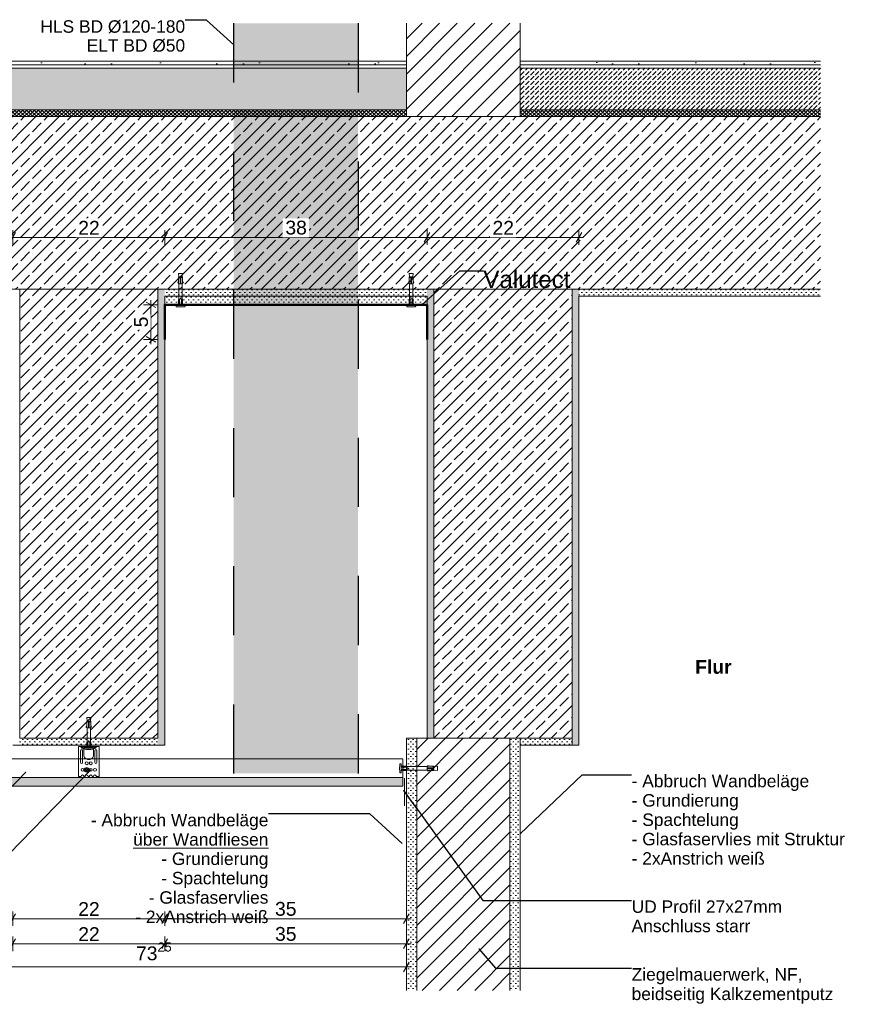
# Model space of a CAD drawing. Header units: metres. Extents: x 2.3 to 6.4, y 5.33 to 6.76.
# Tile 4 of 4: x 5.2 to 6.4, y 5.33 to 6.76. Entities that reach past the tile are written whole.
import ezdxf

# ---------------------------------------------------------------- set-up
doc = ezdxf.new("R2010")
doc.units = ezdxf.units.M
doc.header["$MEASUREMENT"] = 0
doc.linetypes.add('Strichpunktlinie', pattern=[0.062, 0.04, -0.01, 0.002, -0.01])
doc.linetypes.add('Wipeout_Contour', pattern=[1, 0, -1])
for name, color, linetype in [('152 - Bemaßung_ Beschriftung.Ausbau', 7, 'Continuous'), ('301 - Elemente.Linie', 7, 'Continuous'), ('302 - Elemente.Schraffur', 7, 'Continuous'), ('603 - Struktur.Bodenplatte_ Decke Roh', 7, 'Continuous'), ('605 - Struktur.Wand Innen', 7, 'Continuous'), ('608 - Struktur.Träger', 7, 'Continuous'), ('650 - Abdeckung.Fußboden Aufbau', 7, 'Continuous'), ('653 - Abdeckung.TB Verkofferung', 7, 'Continuous'), ('Neubau_650 - Abdeckung.Fußboden Aufbau', 7, 'Continuous'), ('Neubau_653 - Abdeckung.TB Verkofferung', 7, 'Continuous')]:
    doc.layers.add(name, color=color, linetype=linetype)
doc.styles.add('ERSTELLTER_STIL_1', font='txt')
doc.styles.add('ERSTELLTER_STIL_2', font='txt')
doc.dimstyles.new('ERSTELLTER_STIL__1', dxfattribs={"dimtxt": 0.02, "dimasz": 0.01064, "dimexe": 0.18, "dimexo": 0.0625, "dimgap": 0, "dimtad": 1, "dimtih": 1, "dimtoh": 1, "dimzin": 0, "dimdsep": 46, "dimtxsty": 'ERSTELLTER_STIL_1', "dimblk": 'ARROWHEAD_2', "dimblk1": 'ARROWHEAD_2', "dimblk2": 'ARROWHEAD_2', "dimcen": 0.09, "dimse1": 1, "dimse2": 1, "dimclrd": 7, "dimclre": 7, "dimclrt": 7, "dimazin": 0, "dimtfac": 1, "dimtdec": 4, "dimtmove": 0, "dimatfit": 3, "dimfxl": 1, "dimtolj": 1, "dimtzin": 0, "dimarcsym": 0})
doc.dimstyles.new('ERSTELLTER_STIL__3', dxfattribs={"dimtxt": 0.02, "dimasz": 0.01064, "dimexe": 0.18, "dimexo": 0.0625, "dimgap": 0, "dimtad": 1, "dimzin": 0, "dimdsep": 46, "dimtxsty": 'ERSTELLTER_STIL_1', "dimblk": 'ARROWHEAD_2', "dimblk1": 'ARROWHEAD_2', "dimblk2": 'ARROWHEAD_2', "dimcen": 0.09, "dimse1": 1, "dimse2": 1, "dimclrd": 256, "dimclre": 256, "dimclrt": 256, "dimazin": 0, "dimtfac": 1, "dimtdec": 4, "dimtmove": 0, "dimatfit": 3, "dimfxl": 1, "dimtolj": 1, "dimtzin": 0, "dimarcsym": 0})
doc.dimstyles.new('ERSTELLTER_STIL__4', dxfattribs={"dimtxt": 0.18, "dimasz": 0.001824, "dimexe": 0.18, "dimexo": 0.0625, "dimgap": 0, "dimtad": 0, "dimtih": 1, "dimtoh": 1, "dimdec": 4, "dimzin": 0, "dimdsep": 46, "dimcen": 0.09, "dimadec": 0, "dimazin": 0, "dimtfac": 1, "dimtdec": 4, "dimtmove": 0, "dimatfit": 3, "dimldrblk": 'ARROWHEAD_11', "dimfxl": 1, "dimtolj": 1, "dimtzin": 0, "dimarcsym": 0})
pattern_1 = [(45, (0, 0), (-0.01272792, 0.01272792), [])]
pattern_2 = [(45, (0, 0), (-0.003535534, 0.003535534), [0, -0.005])]
pattern_3 = [(45, (0, 0), (-0.01697056, 0.01697056), []), (45, (-0.008485, 0.008485), (-0.01697056, 0.01697056), [0.018, -0.006])]
pattern_4 = [(45, (0, 0), (-0.007071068, 0.007071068), [0.0075, -0.0025]), (45, (3e-18, 0.007071), (-0.007071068, 0.007071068), [0.0075, -0.0025])]
pattern_5 = [(45, (0, 0.06), (-0.01909188, 0.01909188), [0, -0.018, 0, -0.027]), (110, (0.06, 0.06), (0.0253717, 0.00923454), [0, -0.0132, 0, -0.0228])]
pattern_6 = [(45, (0, 0), (-0.010606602, 0.010606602), [0, -0.015])]
pattern_7 = [(45, (0, 0), (-0.0028284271, 0.0028284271), []), (135, (0, 0), (0.0028284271, 0.0028284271), [])]

# ---------------------------------------------------------------- blocks, each defined once
blk = doc.blocks.new('*D1')
at = {"layer": '152 - Bemaßung_ Beschriftung.Ausbau', "color": 7, "linetype": 'Continuous', "lineweight": 5}
for p, q in [((5.194, 6.447), (5.1859, 6.433)), ((5.19, 6.4295), (5.19, 6.4505)), ((5.414, 6.447), (5.4059, 6.433)), ((5.41, 6.4295), (5.41, 6.4505)), ((5.1831, 6.44), (5.19, 6.44)), ((5.19, 6.44), (5.41, 6.44))]:
    blk.add_line(p, q, dxfattribs=at)
at = {"color": 254, "linetype": 'Wipeout_Contour', "lineweight": 0, "ltscale": 33.461152}
blk.add_wipeout([(5.2811, 6.4403), (5.3189, 6.4403), (5.3189, 6.4677), (5.2811, 6.4677)], dxfattribs=at).dxf.layer = '152 - Bemaßung_ Beschriftung.Ausbau'
at = {"layer": '152 - Bemaßung_ Beschriftung.Ausbau', "color": 7, "lineweight": 5, "insert": (5.2848, 6.444), "char_height": 0.02, "attachment_point": 7, "style": 'ERSTELLTER_STIL_1'}
blk.add_mtext('\\A1;{\\pql;\\fArial|b0|i0|c0|p38;22}', dxfattribs=at)
blk = doc.blocks.new('ARROWHEAD_2')
at = {"color": 0, "linetype": 'Continuous', "lineweight": 0}
for p, q in [((0, 0), (-1, 0)), ((-0.38, -0.66), (0.38, 0.66))]:
    blk.add_line(p, q, dxfattribs=at)
blk = doc.blocks.new('*D3')
at = {"layer": '152 - Bemaßung_ Beschriftung.Ausbau', "color": 7, "linetype": 'Continuous', "lineweight": 5}
for p, q in [((5.414, 6.447), (5.4059, 6.433)), ((5.41, 6.4295), (5.41, 6.4505)), ((5.794, 6.447), (5.7859, 6.433)), ((5.79, 6.4295), (5.79, 6.4505)), ((5.41, 6.44), (5.79, 6.44))]:
    blk.add_line(p, q, dxfattribs=at)
at = {"color": 254, "linetype": 'Wipeout_Contour', "lineweight": 0, "ltscale": 34.233987}
blk.add_wipeout([(5.5811, 6.4403), (5.6189, 6.4403), (5.6189, 6.4677), (5.5811, 6.4677)], dxfattribs=at).dxf.layer = '152 - Bemaßung_ Beschriftung.Ausbau'
at = {"layer": '152 - Bemaßung_ Beschriftung.Ausbau', "color": 7, "lineweight": 5, "insert": (5.5848, 6.444), "char_height": 0.02, "attachment_point": 7, "style": 'ERSTELLTER_STIL_1'}
blk.add_mtext('\\A1;{\\pql;\\fArial|b0|i0|c0|p38;38}', dxfattribs=at)
blk = doc.blocks.new('*D4')
at = {"layer": '152 - Bemaßung_ Beschriftung.Ausbau', "color": 7, "linetype": 'Continuous', "lineweight": 5}
for p, q in [((5.794, 6.447), (5.7859, 6.433)), ((5.79, 6.4295), (5.79, 6.4505)), ((6.0059, 6.433), (6.014, 6.447)), ((6.01, 6.4295), (6.01, 6.4505)), ((5.79, 6.44), (6.01, 6.44)), ((6.01, 6.44), (6.0168, 6.44))]:
    blk.add_line(p, q, dxfattribs=at)
at = {"color": 254, "linetype": 'Wipeout_Contour', "lineweight": 0, "ltscale": 35.0309}
blk.add_wipeout([(5.8811, 6.4403), (5.9189, 6.4403), (5.9189, 6.4677), (5.8811, 6.4677)], dxfattribs=at).dxf.layer = '152 - Bemaßung_ Beschriftung.Ausbau'
at = {"layer": '152 - Bemaßung_ Beschriftung.Ausbau', "color": 7, "lineweight": 5, "insert": (5.8848, 6.444), "char_height": 0.02, "attachment_point": 7, "style": 'ERSTELLTER_STIL_1'}
blk.add_mtext('\\A1;{\\pql;\\fArial|b0|i0|c0|p38;22}', dxfattribs=at)
blk = doc.blocks.new('*D15')
at = {"layer": '152 - Bemaßung_ Beschriftung.Ausbau', "color": 7, "linetype": 'Continuous', "lineweight": 5}
for p, q in [((5.194, 5.4608), (5.1859, 5.4468)), ((5.19, 5.4433), (5.19, 5.4643)), ((5.414, 5.4608), (5.4059, 5.4468)), ((5.41, 5.4433), (5.41, 5.4643)), ((5.19, 5.4538), (5.41, 5.4538))]:
    blk.add_line(p, q, dxfattribs=at)
at = {"layer": '152 - Bemaßung_ Beschriftung.Ausbau', "color": 7, "lineweight": 5, "insert": (5.2848, 5.4578), "char_height": 0.02, "attachment_point": 7, "style": 'ERSTELLTER_STIL_1'}
blk.add_mtext('\\A1;{\\pql;\\fArial|b0|i0|c0|p38;22}', dxfattribs=at)
blk = doc.blocks.new('*D16')
at = {"layer": '152 - Bemaßung_ Beschriftung.Ausbau', "color": 7, "linetype": 'Continuous', "lineweight": 5}
for p, q in [((5.414, 5.4608), (5.4059, 5.4468)), ((5.41, 5.4433), (5.41, 5.4643)), ((5.756, 5.4468), (5.764, 5.4608)), ((5.76, 5.4433), (5.76, 5.4643)), ((5.41, 5.4538), (5.76, 5.4538)), ((5.76, 5.4538), (5.7668, 5.4538))]:
    blk.add_line(p, q, dxfattribs=at)
at = {"layer": '152 - Bemaßung_ Beschriftung.Ausbau', "color": 7, "lineweight": 5, "insert": (5.5698, 5.4578), "char_height": 0.02, "attachment_point": 7, "style": 'ERSTELLTER_STIL_1'}
blk.add_mtext('\\A1;{\\pql;\\fArial|b0|i0|c0|p38;35}', dxfattribs=at)
blk = doc.blocks.new('*D18')
at = {"layer": '152 - Bemaßung_ Beschriftung.Ausbau', "color": 7, "linetype": 'Continuous', "lineweight": 5}
for p, q in [((5.194, 5.4245), (5.1859, 5.4105)), ((5.19, 5.407), (5.19, 5.428)), ((5.19, 5.4175), (5.41, 5.4175)), ((5.414, 5.4245), (5.4059, 5.4105)), ((5.41, 5.407), (5.41, 5.428))]:
    blk.add_line(p, q, dxfattribs=at)
at = {"layer": '152 - Bemaßung_ Beschriftung.Ausbau', "color": 7, "lineweight": 5, "insert": (5.2848, 5.4215), "char_height": 0.02, "attachment_point": 7, "style": 'ERSTELLTER_STIL_1'}
blk.add_mtext('\\A1;{\\pql;\\fArial|b0|i0|c0|p38;22}', dxfattribs=at)
blk = doc.blocks.new('*D19')
at = {"layer": '152 - Bemaßung_ Beschriftung.Ausbau', "color": 7, "linetype": 'Continuous', "lineweight": 5}
for p, q in [((5.414, 5.4245), (5.4059, 5.4105)), ((5.41, 5.407), (5.41, 5.428)), ((5.41, 5.4175), (5.76, 5.4175)), ((5.756, 5.4105), (5.764, 5.4245)), ((5.76, 5.407), (5.76, 5.428)), ((5.76, 5.4175), (5.7668, 5.4175))]:
    blk.add_line(p, q, dxfattribs=at)
at = {"layer": '152 - Bemaßung_ Beschriftung.Ausbau', "color": 7, "lineweight": 5, "insert": (5.5698, 5.4215), "char_height": 0.02, "attachment_point": 7, "style": 'ERSTELLTER_STIL_1'}
blk.add_mtext('\\A1;{\\pql;\\fArial|b0|i0|c0|p38;35}', dxfattribs=at)
blk = doc.blocks.new('*D20')
at = {"layer": '152 - Bemaßung_ Beschriftung.Ausbau', "color": 7, "linetype": 'Continuous', "lineweight": 5}
for p, q in [((5.0315, 5.3911), (5.0234, 5.3771)), ((5.0275, 5.3736), (5.0275, 5.3946)), ((5.756, 5.3771), (5.764, 5.3911)), ((5.76, 5.3736), (5.76, 5.3946)), ((5.0206, 5.3841), (5.0275, 5.3841)), ((5.0275, 5.3841), (5.76, 5.3841)), ((5.76, 5.3841), (5.7668, 5.3841))]:
    blk.add_line(p, q, dxfattribs=at)
at = {"layer": '152 - Bemaßung_ Beschriftung.Ausbau', "color": 7, "lineweight": 5, "insert": (5.3685, 5.3878), "char_height": 0.02, "attachment_point": 7, "style": 'ERSTELLTER_STIL_1'}
blk.add_mtext('\\A1;{\\pql;\\fArial|b0|i0|c0|p38;73\\fArial|b0|i0|c0|p38;\\A1{\\H.66x;\\S25^  ;}}', dxfattribs=at)
blk = doc.blocks.new('*D21')
at = {"layer": '152 - Bemaßung_ Beschriftung.Ausbau', "color": 92, "linetype": 'Continuous', "lineweight": 9, "true_color": 0x00be00}
for p, q in [((5.397, 6.3385), (5.383, 6.3465)), ((5.39, 6.3425), (5.39, 6.3493)), ((5.4005, 6.3425), (5.3795, 6.3425)), ((5.39, 6.2925), (5.39, 6.3425)), ((5.4005, 6.2925), (5.3795, 6.2925)), ((5.383, 6.2965), (5.397, 6.2885)), ((5.39, 6.2857), (5.39, 6.2925))]:
    blk.add_line(p, q, dxfattribs=at)
at = {"color": 254, "linetype": 'Wipeout_Contour', "lineweight": 0, "ltscale": 33.23847}
blk.add_wipeout([(5.3896, 6.3063), (5.3896, 6.3287), (5.3624, 6.3287), (5.3624, 6.3063)], dxfattribs=at).dxf.layer = '152 - Bemaßung_ Beschriftung.Ausbau'
at = {"layer": '152 - Bemaßung_ Beschriftung.Ausbau', "color": 92, "lineweight": 9, "true_color": 0x00be00, "insert": (5.386, 6.3099), "char_height": 0.02, "attachment_point": 7, "rotation": 90, "style": 'ERSTELLTER_STIL_1'}
blk.add_mtext('\\A1;{\\pql;\\fArial|b0|i0|c0|p38;5}', dxfattribs=at)
blk = doc.blocks.new('ARROWHEAD_11')
at = {"color": 0, "linetype": 'Continuous', "lineweight": 0}
blk.add_line((0, 0), (-1, 0), dxfattribs=at)
at = {"color": 0, "linetype": 'Continuous', "lineweight": 0, "const_width": 0.25, "flags": 128}
blk.add_lwpolyline([(-0.125, 0, 1), (0.125, 0, 1)], format="xyb", close=True, dxfattribs=at)

msp = doc.modelspace()

# ---------------------------------------------------------------- hatches: boundary and pattern name
at = {"layer": '302 - Elemente.Schraffur', "linetype": 'Continuous', "lineweight": 13, "true_color": 0xafafaf}
msp.add_hatch(color=253, dxfattribs=at).paths.add_polyline_path([(5.3005, 5.6843, 0.09902), (5.303, 5.6848), (5.297, 5.6848, 0.09902), (5.2995, 5.6843)])
at = {"layer": '603 - Struktur.Bodenplatte_ Decke Roh', "linetype": 'Continuous', "lineweight": 0, "true_color": 0x4f4f7f}
msp.add_hatch(color=167, dxfattribs=at).paths.add_polyline_path([(5.51, 5.6641), (5.69, 5.6641), (5.69, 6.75), (5.51, 6.75)])
at = {"layer": '603 - Struktur.Bodenplatte_ Decke Roh', "linetype": 'Continuous', "lineweight": 5}
h = msp.add_hatch(dxfattribs=at)
h.set_pattern_fill('Beton__Stahlbeton_0002', style=0, pattern_type=2)
h.set_pattern_definition(pattern_3)
h.paths.add_polyline_path([(6.36, 6.615), (4.7005, 6.615), (4.7005, 6.365), (5.19, 6.365), (5.41, 6.365), (5.79, 6.365), (6.01, 6.365), (6.36, 6.365)])
h = msp.add_hatch(dxfattribs=at)
h.set_pattern_fill('Gips_0002', style=0, pattern_type=2)
h.set_pattern_definition(pattern_2)
h.paths.add_polyline_path([(5.79, 6.365), (5.41, 6.365), (5.41, 6.355), (5.79, 6.355)])
h = msp.add_hatch(dxfattribs=at)
h.set_pattern_fill('Gips_0002', style=0, pattern_type=2)
h.set_pattern_definition(pattern_2)
h.paths.add_polyline_path([(6.01, 6.365), (6.01, 6.355), (6.36, 6.355), (6.36, 6.365)])
at = {"layer": '608 - Struktur.Träger', "linetype": 'Continuous', "lineweight": 5}
h = msp.add_hatch(dxfattribs=at)
h.set_pattern_fill('Beton__Stahlbeton_0002', style=0, pattern_type=2)
h.set_pattern_definition(pattern_3)
h.paths.add_polyline_path([(5.2, 5.715), (5.4, 5.715), (5.4, 6.365), (5.2, 6.365)])
h = msp.add_hatch(dxfattribs=at)
h.set_pattern_fill('Gips_0002', style=0, pattern_type=2)
h.set_pattern_definition(pattern_2)
h.paths.add_polyline_path([(5.4, 5.705), (5.41, 5.705), (5.41, 6.365), (5.4, 6.365), (5.4, 5.715)])
h = msp.add_hatch(dxfattribs=at)
h.set_pattern_fill('Gips_0002', style=0, pattern_type=2)
h.set_pattern_definition(pattern_2)
h.paths.add_polyline_path([(6, 6.365), (6, 5.715), (6, 5.705), (6.01, 5.705), (6.01, 6.365)])
h = msp.add_hatch(dxfattribs=at)
h.set_pattern_fill('Gips_0002', style=0, pattern_type=2)
h.set_pattern_definition(pattern_2)
h.paths.add_polyline_path([(5.4, 5.715), (5.2, 5.715), (5.2, 5.705), (5.4, 5.705)])
h = msp.add_hatch(dxfattribs=at)
h.set_pattern_fill('Gips_0002', style=0, pattern_type=2)
h.set_pattern_definition(pattern_2)
h.paths.add_polyline_path([(5.925, 5.715), (5.925, 5.705), (6, 5.705), (6, 5.715)])
at = {"layer": 'Neubau_653 - Abdeckung.TB Verkofferung', "linetype": 'Continuous', "lineweight": 5}
h = msp.add_hatch(dxfattribs=at)
h.set_pattern_fill('Gips_0002', style=0, pattern_type=2)
h.set_pattern_definition(pattern_2)
h.paths.add_polyline_path([(5.41, 6.3425), (5.79, 6.3425), (5.79, 6.355), (5.41, 6.355)])
h = msp.add_hatch(dxfattribs=at)
h.set_pattern_fill('Gips_0002', style=0, pattern_type=2)
h.set_pattern_definition(pattern_2)
h.paths.add_polyline_path([(5.04, 5.6455), (5.755, 5.6455), (5.755, 5.658), (5.09, 5.658), (5.04, 5.658)])

# ---------------------------------------------------------------- linework, layer by layer
at = {"layer": '301 - Elemente.Linie', "color": 1, "linetype": 'Continuous', "lineweight": 5}
for p, q in [((5.4307, 6.3461), (5.4307, 6.3451)), ((5.4337, 6.3461), (5.4337, 6.3451)), ((5.7647, 6.3461), (5.7647, 6.3451)), ((5.7677, 6.3461), (5.7677, 6.3451)), ((5.297, 5.739), (5.2995, 5.739)), ((5.3005, 5.739), (5.303, 5.739)), ((5.2995, 5.73), (5.3005, 5.73)), ((5.289, 5.7023), (5.295, 5.7023)), ((5.2893, 5.7033), (5.3107, 5.7033)), ((5.2985, 5.7008), (5.2985, 5.7083)), ((5.3015, 5.7083), (5.3015, 5.7008)), ((5.311, 5.7023), (5.305, 5.7023)), ((5.303, 5.6848), (5.297, 5.6848)), ((5.7598, 5.673), (5.7523, 5.673)), ((5.7523, 5.67), (5.7598, 5.67)), ((5.7569, 5.6722), (5.7559, 5.6722)), ((5.7569, 5.6692), (5.7559, 5.6692))]:
    msp.add_line(p, q, dxfattribs=at)
at = {"layer": '301 - Elemente.Linie', "color": 160, "linetype": 'Strichpunktlinie', "lineweight": 25, "true_color": 0x3232ff, "flags": 128}
for points in [[(5.51, 5.6641), (5.51, 6.75)], [(5.69, 6.75), (5.69, 5.6641)]]:
    msp.add_lwpolyline(points, dxfattribs=at)
at = {"layer": '301 - Elemente.Linie', "color": 92, "linetype": 'Continuous', "lineweight": 50, "true_color": 0x00be00, "flags": 128}
msp.add_lwpolyline([(5.41, 6.2925), (5.41, 6.3425), (5.79, 6.3425), (5.79, 6.2925)], dxfattribs=at)
at = {"layer": '301 - Elemente.Linie', "color": 1, "linetype": 'Continuous', "lineweight": 5}
for points in [[(5.4269, 6.3398), (5.4299, 6.3396, 0.038322), (5.436, 6.3396), (5.439, 6.3398, 0.39195), (5.4395, 6.3403), (5.4395, 6.341, 0.414214), (5.439, 6.3415), (5.427, 6.3415, 0.414214), (5.4265, 6.341), (5.4265, 6.3403, 0.39195)], [(5.7609, 6.3398), (5.7639, 6.3396, 0.038322), (5.77, 6.3396), (5.773, 6.3398, 0.39195), (5.7735, 6.3403), (5.7735, 6.341, 0.414214), (5.773, 6.3415), (5.761, 6.3415, 0.414214), (5.7605, 6.341), (5.7605, 6.3403, 0.39195)], [(5.2939, 5.6991), (5.2969, 5.6989, 0.038322), (5.303, 5.6989), (5.306, 5.6991, 0.39195), (5.3065, 5.6996), (5.3065, 5.7003, 0.414214), (5.306, 5.7008), (5.294, 5.7008, 0.414214), (5.2935, 5.7003), (5.2935, 5.6996, 0.39195)], [(5.7507, 5.6655), (5.7504, 5.6684, -0.038322), (5.7504, 5.6746), (5.7507, 5.6775, -0.39195), (5.7512, 5.678), (5.7518, 5.678, -0.414214), (5.7523, 5.6775), (5.7523, 5.6655, -0.414214), (5.7518, 5.665), (5.7512, 5.665, -0.39195)]]:
    msp.add_lwpolyline(points, format="xyb", close=True, dxfattribs=at)
for points in [[(5.2975, 5.74), (5.297, 5.745), (5.303, 5.745), (5.3025, 5.74)], [(5.297, 5.731), (5.296, 5.7312), (5.297, 5.734)], [(5.303, 5.731), (5.304, 5.7312), (5.303, 5.734)]]:
    msp.add_lwpolyline(points, dxfattribs=at)
for points in [[(5.297, 5.74), (5.2995, 5.74), (5.2995, 5.73), (5.297, 5.73)], [(5.3005, 5.73), (5.303, 5.73), (5.303, 5.74), (5.3005, 5.74)]]:
    msp.add_lwpolyline(points, close=True, dxfattribs=at)
at = {"layer": '301 - Elemente.Linie', "color": 1, "linetype": 'Continuous', "lineweight": 5, "flags": 128}
for points in [[(5.297, 5.7008), (5.297, 5.7083), (5.2975, 5.7114), (5.2975, 5.73)], [(5.303, 5.7008), (5.303, 5.7083), (5.3025, 5.7114), (5.3025, 5.73)], [(5.295, 5.7033), (5.295, 5.7023), (5.305, 5.7023), (5.305, 5.7033)]]:
    msp.add_lwpolyline(points, dxfattribs=at)
for points in [[(5.293, 5.699), (5.293, 5.6908, 0.414214), (5.2995, 5.6843), (5.3005, 5.6843, 0.414214), (5.307, 5.6908), (5.307, 5.699, -0.414214), (5.3085, 5.7005), (5.3093, 5.7005, 0.106221), (5.31, 5.7006, 0.101364), (5.3105, 5.701, 0.095175), (5.3109, 5.7016, 0.091218), (5.311, 5.7023, 0.091218), (5.3109, 5.7029, 0.047767), (5.3107, 5.7033), (5.315, 5.7033), (5.315, 5.6598), (5.3111, 5.6598, 1), (5.3068, 5.6598), (5.3051, 5.6598, 1), (5.3008, 5.6598), (5.2991, 5.6598, 1), (5.2948, 5.6598), (5.2931, 5.6598, 1), (5.2888, 5.6598), (5.285, 5.6598), (5.285, 5.7033), (5.2893, 5.7033, 0.047767), (5.2891, 5.7029, 0.091218), (5.289, 5.7023, 0.091218), (5.2891, 5.7016, 0.095175), (5.2895, 5.701, 0.101364), (5.29, 5.7006, 0.106221), (5.2906, 5.7005), (5.2915, 5.7005, -0.414214)], [(5.2882, 5.697), (5.2882, 5.6798, 1), (5.2912, 5.6798), (5.2912, 5.697, 1)], [(5.3117, 5.6798), (5.3117, 5.697, 1), (5.3087, 5.697), (5.3087, 5.6798, 1)], [(5.2965, 5.6713), (5.2965, 5.6703, -0.414214), (5.296, 5.6698), (5.295, 5.6698), (5.295, 5.6688), (5.296, 5.6688, -0.414214), (5.2965, 5.6683), (5.2965, 5.6673), (5.2975, 5.6673), (5.2975, 5.6683, -0.414214), (5.298, 5.6688), (5.299, 5.6688), (5.299, 5.6698), (5.298, 5.6698, -0.414214), (5.2975, 5.6703), (5.2975, 5.6713)]]:
    msp.add_lwpolyline(points, format="xyb", close=True, dxfattribs=at)
for points in [[(5.2975, 5.7114), (5.2985, 5.7083), (5.2998, 5.7112, -0.659396), (5.3002, 5.7112), (5.3015, 5.7083), (5.3025, 5.7114)], [(5.7629, 5.669), (5.7598, 5.67), (5.7628, 5.6713, 0.659396), (5.7628, 5.6717), (5.7598, 5.673), (5.7629, 5.674)]]:
    msp.add_lwpolyline(points, format="xyb", dxfattribs=at)
at = {"layer": '301 - Elemente.Linie', "color": 1, "linetype": 'Continuous', "lineweight": 5}
for centre, radius in [((5.297, 5.6788), 0.00215), ((5.303, 5.6788), 0.00215), ((5.291, 5.6693), 0.00215), ((5.297, 5.6693), 0.00325), ((5.303, 5.6693), 0.00215), ((5.309, 5.6693), 0.00215)]:
    msp.add_circle(centre, radius, dxfattribs=at)
at = {"layer": '603 - Struktur.Bodenplatte_ Decke Roh', "color": 7, "linetype": 'Continuous', "lineweight": 5}
for p, q in [((5.79, 6.355), (5.41, 6.355)), ((6.36, 6.355), (6.01, 6.355))]:
    msp.add_line(p, q, dxfattribs=at)
at = {"layer": '603 - Struktur.Bodenplatte_ Decke Roh', "color": 7, "linetype": 'Continuous', "lineweight": 13, "flags": 128}
msp.add_lwpolyline([(6.36, 6.365), (6.01, 6.365), (6, 6.365), (5.8, 6.365), (5.79, 6.365), (5.41, 6.365), (5.4, 6.365), (5.2, 6.365), (5.19, 6.365), (4.7005, 6.365)], dxfattribs=at)
at = {"layer": '605 - Struktur.Wand Innen', "color": 7, "linetype": 'Continuous', "lineweight": 18}
for p, q in [((5.76, 5.715), (5.76, 5.35)), ((5.925, 5.715), (5.925, 5.705)), ((5.925, 5.705), (5.925, 5.35))]:
    msp.add_line(p, q, dxfattribs=at)
at = {"layer": '608 - Struktur.Träger', "color": 7, "linetype": 'Continuous', "lineweight": 13}
for p, q in [((5.2, 6.365), (5.2, 5.715)), ((5.4, 6.365), (5.4, 5.715)), ((6, 6.365), (6, 5.715)), ((5.4, 5.715), (5.2, 5.715)), ((6, 5.715), (5.925, 5.715))]:
    msp.add_line(p, q, dxfattribs=at)
at = {"layer": '608 - Struktur.Träger', "color": 7, "linetype": 'Continuous', "lineweight": 5}
for p, q in [((5.41, 6.355), (5.41, 5.705)), ((6.01, 6.355), (6.01, 6.2945)), ((6.01, 6.255), (6.01, 5.705)), ((5.19, 5.705), (5.41, 5.705)), ((6, 5.715), (6, 5.705))]:
    msp.add_line(p, q, dxfattribs=at)
at = {"layer": '608 - Struktur.Träger', "color": 7, "linetype": 'Continuous', "lineweight": 5, "flags": 128}
for points in [[(6.01, 6.2945), (6.01, 6.2675), (6.01, 6.255)], [(6.01, 5.705), (6, 5.705), (5.925, 5.705)]]:
    msp.add_lwpolyline(points, dxfattribs=at)
at = {"layer": '653 - Abdeckung.TB Verkofferung', "color": 1, "linetype": 'Continuous', "lineweight": 13}
msp.add_line((5.7575, 5.6174), (5.7575, 5.6574), dxfattribs=at)
at = {"layer": '653 - Abdeckung.TB Verkofferung', "color": 1, "linetype": 'Continuous', "lineweight": 9, "flags": 128}
msp.add_lwpolyline([(5.755, 5.685), (5.09, 5.685), (5.09, 5.658), (5.755, 5.658)], close=True, dxfattribs=at)
at = {"layer": 'Neubau_653 - Abdeckung.TB Verkofferung', "color": 1, "linetype": 'Continuous', "lineweight": 13, "flags": 128}
for points in [[(5.41, 6.3425), (5.79, 6.3425), (5.79, 6.355), (5.41, 6.355)], [(5.04, 5.6455), (5.755, 5.6455), (5.755, 5.658), (5.09, 5.658), (5.04, 5.658)]]:
    msp.add_lwpolyline(points, close=True, dxfattribs=at)

# ---------------------------------------------------------------- texts
at = {"layer": '152 - Bemaßung_ Beschriftung.Ausbau', "color": 160, "linetype": 'Continuous', "lineweight": 9, "true_color": 0x3232ff, "insert": (5.4396, 6.7544), "char_height": 0.018, "attachment_point": 3, "line_spacing_factor": 0.912817, "style": 'ERSTELLTER_STIL_1'}
msp.add_mtext('\\A1;{\\pqr;\\fArial|b0|i0|c0|p38;HLS BD Ø120-180\\P\\pqr;\\fArial|b0|i0|c0|p38;ELT BD Ø50}', dxfattribs=at)
at = {"layer": '152 - Bemaßung_ Beschriftung.Ausbau', "color": 7, "linetype": 'Continuous', "lineweight": 9, "insert": (6.1783, 5.8081), "char_height": 0.02, "attachment_point": 7, "style": 'ERSTELLTER_STIL_2'}
msp.add_mtext('\\A1;{\\pql;\\fArial|b1|i0|c0|p38;Flur}', dxfattribs=at)
at = {"layer": '152 - Bemaßung_ Beschriftung.Ausbau', "color": 7, "linetype": 'Continuous', "lineweight": 9, "char_height": 0.018, "style": 'ERSTELLTER_STIL_1'}
for s, insert, attachment_point, line_spacing_factor in [('\\A1;{\\pql;\\fArial|b0|i0|c0|p38;- \\fArial|b0|i0|c0|p38;Abbruch Wandbe\\fArial|b0|i0|c0|p38;läge\\P\\pql;\\fArial|b0|i0|c0|p38;- Grundierung\\P\\pql;\\fArial|b0|i0|c0|p38;- Spachtelung\\P\\pql;\\fArial|b0|i0|c0|p38;- Glasfaservlies mit Struktur\\P\\pql;\\fArial|b0|i0|c0|p38;- 2xAnstrich weiß}', (6.0863, 5.6621), 1, 0.9334), ('\\A1;{\\pqr;\\fArial|b0|i0|c0|p38;- Abbruch Wandbeläge\\P\\pqr;\\fArial|b0|i0|c0|p38;\\L\\H1.001315x;\\Lüber Wandfliesen\\P\\pqr;\\fArial|b0|i0|c0|p38;\\l\\H0.998687x;\\l- Grundierung\\P\\pqr;\\fArial|b0|i0|c0|p38;- Spachtelung\\P\\pqr;\\fArial|b0|i0|c0|p38;- Glasfaservlies\\P\\pqr;\\fArial|b0|i0|c0|p38;- 2xAnstrich weiß }', (5.5602, 5.6056), 3, 0.933436), ('\\A1;{\\pql;\\fArial|b0|i0|c0|p38;UD Profil 27x27mm\\P\\pql;\\fArial|b0|i0|c0|p38;Anschluss starr}', (6.0863, 5.4803), 1, 0.93321), ('\\A1;{\\pql;\\fArial|b0|i0|c0|p38;Ziegelmauerwerk, NF,\\P\\pql;\\fArial|b0|i0|c0|p38;beidseitig Kalkzementputz}', (6.0863, 5.3822), 1, 0.940037)]:
    msp.add_mtext(s, dxfattribs=dict(at, insert=insert, attachment_point=attachment_point, line_spacing_factor=line_spacing_factor))

# ---------------------------------------------------------------- dimensions: what is measured, and where the dimension line sits
at = {"layer": '152 - Bemaßung_ Beschriftung.Ausbau', "color": 7, "linetype": 'Continuous', "lineweight": 5}
for base, p1, p2, picture, middle in [((5.76, 5.3841), (5.0275, 5.6522), (5.76, 5.715), '*D20', (5.4184, 5.3981)), ((5.41, 5.4538), (5.19, 5.705), (5.41, 5.705), '*D15', (5.3001, 5.4678)), ((5.41, 5.4175), (5.19, 5.705), (5.41, 5.705), '*D18', (5.3001, 5.4315)), ((5.76, 5.4538), (5.41, 5.705), (5.76, 5.715), '*D16', (5.5851, 5.4678)), ((5.76, 5.4175), (5.41, 5.705), (5.76, 5.715), '*D19', (5.5851, 5.4315))]:
    dim = msp.add_linear_dim(base=base, p1=p1, p2=p2, dimstyle='ERSTELLTER_STIL__1', dxfattribs=at)
    dim.commit()
    dim.dimension.update_dxf_attribs({"geometry": picture, "text_midpoint": middle, "dimtype": 160})

# ---------------------------------------------------------------- leaders
at = {"layer": '152 - Bemaßung_ Beschriftung.Ausbau', "color": 160, "linetype": 'Continuous', "lineweight": 9, "true_color": 0x3232ff, "annotation_type": 0, "has_hookline": 1, "hookline_direction": 1, "text_width": 0.2062}
msp.add_leader([(5.51, 6.7189), (5.4706, 6.7544), (5.4396, 6.7544)], dimstyle='ERSTELLTER_STIL__4', dxfattribs=at)
at = {"layer": '152 - Bemaßung_ Beschriftung.Ausbau', "color": 7, "linetype": 'Continuous', "lineweight": 9, "annotation_type": 0, "has_hookline": 1}
for points, hookline_direction, text_width in [([(5.2087, 5.6661), (5.0957, 5.549), (4.8283, 5.549)], 1, 0.2519), ([(5.303, 5.6693), (5.1461, 5.5082), (4.8283, 5.5082)], 1, 0.1702), ([(5.925, 5.5766), (6.0146, 5.6621), (6.0863, 5.6621)], 0, 0.3081), ([(5.7539, 5.5627), (5.7069, 5.6056), (5.5602, 5.6056)], 1, 0.2551)]:
    msp.add_leader(points, dimstyle='ERSTELLTER_STIL__4', dxfattribs=dict(at, hookline_direction=hookline_direction, text_width=text_width))

# ---------------------------------------------------------------- wipeouts: each hides what was drawn before it
at = {"color": 254, "linetype": 'Wipeout_Contour', "lineweight": 0, "ltscale": 32.221305}
msp.add_wipeout([(5.775, 5.715), (5.775, 5.35), (5.91, 5.35), (5.91, 5.715)], dxfattribs=at).dxf.layer = '605 - Struktur.Wand Innen'

# ---------------------------------------------------------------- next in the draw order: hatches: boundary and pattern name
at = {"layer": '605 - Struktur.Wand Innen', "linetype": 'Continuous', "lineweight": 5}
h = msp.add_hatch(dxfattribs=at)
h.set_pattern_fill('MW_Ziegel_0002', style=0, pattern_type=2)
h.set_pattern_definition(pattern_1)
h.paths.add_polyline_path([(5.775, 5.715), (5.775, 5.35), (5.91, 5.35), (5.91, 5.715)])
at = {"layer": '608 - Struktur.Träger', "linetype": 'Continuous', "lineweight": 5}
h = msp.add_hatch(dxfattribs=at)
h.set_pattern_fill('Gips_0002', style=0, pattern_type=2)
h.set_pattern_definition(pattern_2)
h.paths.add_polyline_path([(5.8, 6.365), (5.79, 6.365), (5.79, 5.715), (5.8, 5.715)])
h = msp.add_hatch(dxfattribs=at)
h.set_pattern_fill('Beton__Stahlbeton_0002', style=0, pattern_type=2)
h.set_pattern_definition(pattern_3)
h.paths.add_polyline_path([(5.8, 5.715), (5.925, 5.715), (6, 5.715), (6, 6.365), (5.8, 6.365)])
h = msp.add_hatch(dxfattribs=at)
h.set_pattern_fill('Gips_0002', style=0, pattern_type=2)
h.set_pattern_definition(pattern_2)
h.paths.add_polyline_path([(5.76, 5.715), (5.775, 5.715), (5.775, 5.35), (5.76, 5.35)])
h = msp.add_hatch(dxfattribs=at)
h.set_pattern_fill('Gips_0002', style=0, pattern_type=2)
h.set_pattern_definition(pattern_2)
h.paths.add_polyline_path([(5.91, 5.715), (5.925, 5.715), (5.925, 5.35), (5.91, 5.35)])

# ---------------------------------------------------------------- next in the draw order: linework, layer by layer
at = {"layer": '301 - Elemente.Linie', "color": 1, "linetype": 'Continuous', "lineweight": 5}
for p, q in [((5.799, 5.672), (5.799, 5.6745)), ((5.79, 5.671), (5.79, 5.672)), ((5.799, 5.6685), (5.799, 5.671))]:
    msp.add_line(p, q, dxfattribs=at)
at = {"layer": '301 - Elemente.Linie', "color": 1, "linetype": 'Continuous', "lineweight": 5, "flags": 128}
for points in [[(5.7523, 5.6745), (5.7598, 5.6745), (5.7629, 5.674), (5.79, 5.674)], [(5.7523, 5.6685), (5.7598, 5.6685), (5.7629, 5.669), (5.79, 5.669)]]:
    msp.add_lwpolyline(points, dxfattribs=at)
at = {"layer": '301 - Elemente.Linie', "color": 1, "linetype": 'Continuous', "lineweight": 5}
for points in [[(5.79, 5.672), (5.79, 5.6745), (5.8, 5.6745), (5.8, 5.672)], [(5.8, 5.6685), (5.8, 5.671), (5.79, 5.671), (5.79, 5.6685)]]:
    msp.add_lwpolyline(points, close=True, dxfattribs=at)
for points in [[(5.791, 5.6745), (5.7912, 5.6755), (5.794, 5.6745)], [(5.8, 5.669), (5.805, 5.6685), (5.805, 5.6745), (5.8, 5.674)], [(5.791, 5.6685), (5.7912, 5.6675), (5.794, 5.6685)]]:
    msp.add_lwpolyline(points, dxfattribs=at)
at = {"layer": '605 - Struktur.Wand Innen', "color": 7, "linetype": 'Continuous', "lineweight": 18}
for p, q in [((5.79, 5.715), (5.76, 5.715)), ((5.775, 5.715), (5.775, 5.35)), ((5.91, 5.715), (5.91, 5.35))]:
    msp.add_line(p, q, dxfattribs=at)
at = {"layer": '605 - Struktur.Wand Innen', "color": 7, "linetype": 'Continuous', "lineweight": 18, "flags": 128}
msp.add_lwpolyline([(5.925, 5.715), (5.8, 5.715), (5.79, 5.715)], dxfattribs=at)
at = {"layer": '608 - Struktur.Träger', "color": 7, "linetype": 'Continuous', "lineweight": 13}
msp.add_line((5.8, 6.365), (5.8, 5.715), dxfattribs=at)
at = {"layer": '608 - Struktur.Träger', "color": 7, "linetype": 'Continuous', "lineweight": 5}
msp.add_line((5.79, 6.355), (5.79, 5.715), dxfattribs=at)

# ---------------------------------------------------------------- next in the draw order: dimensions: what is measured, and where the dimension line sits
at = {"layer": '152 - Bemaßung_ Beschriftung.Ausbau', "color": 7, "linetype": 'Continuous', "lineweight": 5}
dim = msp.add_linear_dim(base=(5.41, 6.44), p1=(5.19, 6.355), p2=(5.41, 6.355), dimstyle='ERSTELLTER_STIL__1', dxfattribs=at)
dim.commit()
dim.dimension.update_dxf_attribs({"geometry": '*D1', "text_midpoint": (5.3001, 6.454), "dimtype": 160})

# ---------------------------------------------------------------- next in the draw order: leaders
at = {"layer": '152 - Bemaßung_ Beschriftung.Ausbau', "color": 7, "linetype": 'Continuous', "lineweight": 9, "annotation_type": 0, "has_hookline": 1, "hookline_direction": 0}
for points, text_width in [([(5.7561, 5.6396), (5.8709, 5.4803), (6.0863, 5.4803)], 0.2142), ([(5.8651, 5.4103), (5.8891, 5.3822), (6.0863, 5.3822)], 0.2897)]:
    msp.add_leader(points, dimstyle='ERSTELLTER_STIL__4', dxfattribs=dict(at, text_width=text_width))

# ---------------------------------------------------------------- next in the draw order: wipeouts: each hides what was drawn before it
at = {"color": 254, "linetype": 'Wipeout_Contour', "lineweight": 0, "ltscale": 35.546486}
msp.add_wipeout([(5.925, 6.615), (5.925, 6.75), (5.76, 6.75), (5.76, 6.615)], dxfattribs=at).dxf.layer = '605 - Struktur.Wand Innen'

# ---------------------------------------------------------------- next in the draw order: hatches: boundary and pattern name
at = {"layer": '605 - Struktur.Wand Innen', "linetype": 'Continuous', "lineweight": 5}
h = msp.add_hatch(dxfattribs=at)
h.set_pattern_fill('MW_Ziegel_0002', style=0, pattern_type=2)
h.set_pattern_definition(pattern_1)
h.paths.add_polyline_path([(5.925, 6.615), (5.925, 6.75), (5.76, 6.75), (5.76, 6.615)])
at = {"layer": '650 - Abdeckung.Fußboden Aufbau', "linetype": 'Continuous', "lineweight": 5}
h = msp.add_hatch(dxfattribs=at)
h.set_pattern_fill('Teppich_0002', style=0, pattern_type=2)
h.set_pattern_definition(pattern_5)
h.paths.add_polyline_path([(6.36, 6.695), (5.925, 6.695), (5.925, 6.69), (6.36, 6.69)])
h = msp.add_hatch(dxfattribs=at)
h.set_pattern_fill('Zementgebunden_0002', style=0, pattern_type=2)
h.set_pattern_definition(pattern_6)
h.paths.add_polyline_path([(5.925, 6.69), (5.925, 6.685), (6.36, 6.685), (6.36, 6.69)])
h = msp.add_hatch(dxfattribs=at)
h.set_pattern_fill('Beton__unbewehrt_0002', style=0, pattern_type=2)
h.set_pattern_definition(pattern_4)
h.paths.add_polyline_path([(5.925, 6.685), (5.925, 6.625), (6.36, 6.625), (6.36, 6.685)])
h = msp.add_hatch(dxfattribs=at)
h.set_pattern_fill('Dämmung__hart_2_0002', style=0, pattern_type=2)
h.set_pattern_definition(pattern_7)
h.paths.add_polyline_path([(5.925, 6.625), (5.925, 6.615), (6.36, 6.615), (6.36, 6.625)])
at = {"layer": 'Neubau_650 - Abdeckung.Fußboden Aufbau', "linetype": 'Continuous', "lineweight": 5}
h = msp.add_hatch(dxfattribs=at)
h.set_pattern_fill('Teppich_0002', style=0, pattern_type=2)
h.set_pattern_definition(pattern_5)
h.paths.add_polyline_path([(5.76, 6.69), (5.76, 6.695), (4.7005, 6.695), (4.7005, 6.69)])
h = msp.add_hatch(dxfattribs=at)
h.set_pattern_fill('Zementgebunden_0002', style=0, pattern_type=2)
h.set_pattern_definition(pattern_6)
h.paths.add_polyline_path([(5.76, 6.685), (5.76, 6.69), (4.7005, 6.69), (4.7005, 6.685)])
h = msp.add_hatch(dxfattribs=at)
h.set_pattern_fill('Beton__unbewehrt_0002', style=0, pattern_type=2)
h.set_pattern_definition(pattern_4)
h.paths.add_polyline_path([(5.76, 6.685), (4.7005, 6.685), (4.7005, 6.625), (5.76, 6.625)])
h = msp.add_hatch(dxfattribs=at)
h.set_pattern_fill('Dämmung__hart_2_0002', style=0, pattern_type=2)
h.set_pattern_definition(pattern_7)
h.paths.add_polyline_path([(4.7005, 6.625), (4.7005, 6.615), (5.76, 6.615), (5.76, 6.625)])

# ---------------------------------------------------------------- next in the draw order: linework, layer by layer
at = {"layer": '603 - Struktur.Bodenplatte_ Decke Roh', "color": 7, "linetype": 'Continuous', "lineweight": 13}
for p, q in [((5.76, 6.615), (4.7005, 6.615)), ((6.36, 6.615), (5.925, 6.615))]:
    msp.add_line(p, q, dxfattribs=at)
at = {"layer": '605 - Struktur.Wand Innen', "color": 7, "linetype": 'Continuous', "lineweight": 18}
for p, q in [((5.76, 6.75), (5.76, 6.695)), ((5.925, 6.75), (5.925, 6.695)), ((5.925, 6.615), (5.76, 6.615))]:
    msp.add_line(p, q, dxfattribs=at)
at = {"layer": '605 - Struktur.Wand Innen', "color": 7, "linetype": 'Continuous', "lineweight": 18, "flags": 128}
for points in [[(5.76, 6.695), (5.76, 6.69), (5.76, 6.685), (5.76, 6.625), (5.76, 6.615)], [(5.925, 6.695), (5.925, 6.69), (5.925, 6.685), (5.925, 6.625), (5.925, 6.615)]]:
    msp.add_lwpolyline(points, dxfattribs=at)
at = {"layer": '650 - Abdeckung.Fußboden Aufbau', "color": 7, "linetype": 'Continuous', "lineweight": 5}
for p, q in [((6.36, 6.695), (5.925, 6.695)), ((6.36, 6.69), (5.925, 6.69)), ((6.36, 6.685), (5.925, 6.685)), ((6.36, 6.625), (5.925, 6.625))]:
    msp.add_line(p, q, dxfattribs=at)
at = {"layer": 'Neubau_650 - Abdeckung.Fußboden Aufbau', "color": 1, "linetype": 'Continuous', "lineweight": 5}
for p, q in [((5.76, 6.695), (4.7005, 6.695)), ((5.76, 6.69), (4.7005, 6.69)), ((5.76, 6.685), (4.7005, 6.685)), ((5.76, 6.625), (4.7005, 6.625))]:
    msp.add_line(p, q, dxfattribs=at)

# ---------------------------------------------------------------- next in the draw order: dimensions: what is measured, and where the dimension line sits
at = {"layer": '152 - Bemaßung_ Beschriftung.Ausbau', "color": 7, "linetype": 'Continuous', "lineweight": 5}
dim = msp.add_linear_dim(base=(5.79, 6.44), p1=(5.41, 6.355), p2=(5.79, 6.355), dimstyle='ERSTELLTER_STIL__1', dxfattribs=at)
dim.commit()
dim.dimension.update_dxf_attribs({"geometry": '*D3', "text_midpoint": (5.6001, 6.454), "dimtype": 160})

# ---------------------------------------------------------------- next in the draw order: linework, layer by layer
at = {"layer": '301 - Elemente.Linie', "color": 1, "linetype": 'Continuous', "lineweight": 5}
for p, q in [((5.43, 6.382), (5.4325, 6.382)), ((5.4325, 6.373), (5.4335, 6.373)), ((5.4335, 6.382), (5.436, 6.382)), ((5.764, 6.382), (5.7665, 6.382)), ((5.7665, 6.373), (5.7675, 6.373)), ((5.7675, 6.382), (5.77, 6.382)), ((5.4315, 6.3415), (5.4315, 6.349)), ((5.4345, 6.349), (5.4345, 6.3415)), ((5.7655, 6.3415), (5.7655, 6.349)), ((5.7685, 6.349), (5.7685, 6.3415))]:
    msp.add_line(p, q, dxfattribs=at)
for points in [[(5.4305, 6.383), (5.43, 6.388), (5.436, 6.388), (5.4355, 6.383)], [(5.7645, 6.383), (5.764, 6.388), (5.77, 6.388), (5.7695, 6.383)], [(5.43, 6.374), (5.429, 6.3742), (5.43, 6.377)], [(5.436, 6.374), (5.437, 6.3742), (5.436, 6.377)], [(5.764, 6.374), (5.763, 6.3742), (5.764, 6.377)], [(5.77, 6.374), (5.771, 6.3742), (5.77, 6.377)]]:
    msp.add_lwpolyline(points, dxfattribs=at)
for points in [[(5.43, 6.383), (5.4325, 6.383), (5.4325, 6.373), (5.43, 6.373)], [(5.4335, 6.373), (5.436, 6.373), (5.436, 6.383), (5.4335, 6.383)], [(5.764, 6.383), (5.7665, 6.383), (5.7665, 6.373), (5.764, 6.373)], [(5.7675, 6.373), (5.77, 6.373), (5.77, 6.383), (5.7675, 6.383)]]:
    msp.add_lwpolyline(points, close=True, dxfattribs=at)
at = {"layer": '301 - Elemente.Linie', "color": 1, "linetype": 'Continuous', "lineweight": 5, "flags": 128}
for points in [[(5.43, 6.3415), (5.43, 6.349), (5.4305, 6.3521), (5.4305, 6.373)], [(5.436, 6.3415), (5.436, 6.349), (5.4355, 6.3521), (5.4355, 6.373)], [(5.764, 6.3415), (5.764, 6.349), (5.7645, 6.3521), (5.7645, 6.373)], [(5.77, 6.3415), (5.77, 6.349), (5.7695, 6.3521), (5.7695, 6.373)]]:
    msp.add_lwpolyline(points, dxfattribs=at)
for points in [[(5.4305, 6.3521), (5.4315, 6.349), (5.4328, 6.352, -0.659396), (5.4332, 6.352), (5.4345, 6.349), (5.4355, 6.3521)], [(5.7645, 6.3521), (5.7655, 6.349), (5.7668, 6.352, -0.659396), (5.7672, 6.352), (5.7685, 6.349), (5.7695, 6.3521)]]:
    msp.add_lwpolyline(points, format="xyb", dxfattribs=at)

# ---------------------------------------------------------------- next in the draw order: dimensions: what is measured, and where the dimension line sits
at = {"layer": '152 - Bemaßung_ Beschriftung.Ausbau', "color": 7, "linetype": 'Continuous', "lineweight": 5}
dim = msp.add_linear_dim(base=(6.01, 6.44), p1=(5.79, 6.355), p2=(6.01, 6.355), dimstyle='ERSTELLTER_STIL__1', dxfattribs=at)
dim.commit()
dim.dimension.update_dxf_attribs({"geometry": '*D4', "text_midpoint": (5.9001, 6.454), "dimtype": 160})
at = {"layer": '152 - Bemaßung_ Beschriftung.Ausbau', "color": 92, "linetype": 'Continuous', "lineweight": 9, "true_color": 0x00be00}
dim = msp.add_linear_dim(base=(5.39, 6.3425), p1=(5.41, 6.2925), p2=(5.41, 6.3425), angle=90, dimstyle='ERSTELLTER_STIL__3', dxfattribs=at)
dim.commit()
dim.dimension.update_dxf_attribs({"geometry": '*D21', "text_midpoint": (5.376, 6.3175), "dimtype": 160, "text_rotation": 90})

# ---------------------------------------------------------------- next in the draw order: texts
at = {"layer": '152 - Bemaßung_ Beschriftung.Ausbau', "color": 92, "linetype": 'Continuous', "lineweight": 18, "true_color": 0x00be00, "insert": (5.8715, 6.3919), "char_height": 0.025, "attachment_point": 1, "style": 'ERSTELLTER_STIL_1'}
msp.add_mtext('\\A1;{\\pql;\\fArial|b0|i0|c0|p38;Valutect }', dxfattribs=at)

# ---------------------------------------------------------------- next in the draw order: leaders
at = {"layer": '152 - Bemaßung_ Beschriftung.Ausbau', "color": 92, "linetype": 'Continuous', "lineweight": 35, "true_color": 0x00be00, "annotation_type": 0, "has_hookline": 1, "hookline_direction": 0, "text_width": 0.1257}
msp.add_leader([(5.7822, 6.3425), (5.8374, 6.3919), (5.8715, 6.3919)], dimstyle='ERSTELLTER_STIL__4', dxfattribs=at)

doc.saveas('drawing.dxf')
